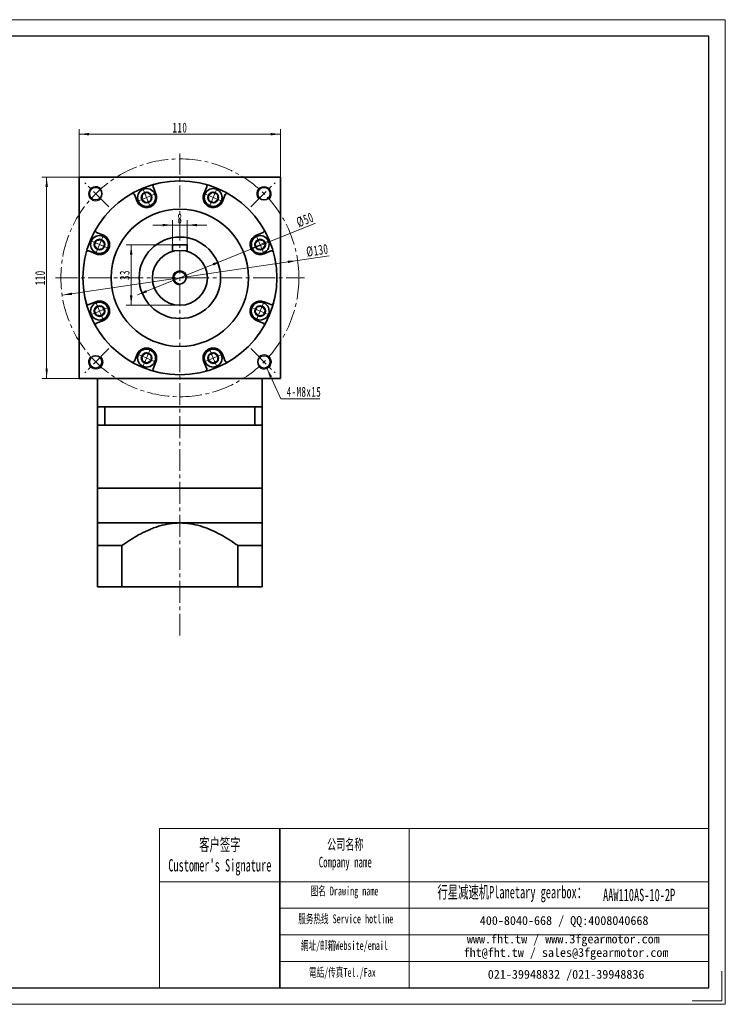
# Model space of a CAD drawing. Header units: millimetres. Extents: x -394 to 367, y -257 to 293.
# Tile 3 of 3: x -18 to 367, y -257 to 281. Entities that reach past the tile are written whole.
import ezdxf

# ---------------------------------------------------------------- set-up
doc = ezdxf.new("R2010")
doc.units = ezdxf.units.MM
doc.set_wipeout_variables(frame=1)
doc.linetypes.add('点画线', pattern=[18, 12, -2, 2, -2])
doc.layers.get('0').update_dxf_attribs({"lineweight": 35})
for name, color, linetype, lineweight in [('7标注层', 4, 'Continuous', 18), ('CDRAFT0', 7, 'Continuous', 35), ('EB0', 7, 'Continuous', 35), ('EB0_1', 7, 'Continuous', 35), ('SLD-0', 7, 'Continuous', 18), ('中心线层', 1, '点画线', 18), ('图框_外框线', 7, 'Continuous', 18), ('尺寸线层', 3, 'Continuous', 18), ('粗实线层', 7, 'Continuous', 35), ('粗实线层_1', 7, 'Continuous', 35)]:
    doc.layers.add(name, color=color, linetype=linetype, lineweight=lineweight)
doc.styles.add('SLDTEXTSTYLE4', font='txt', dxfattribs={"width": 0.611111})
doc.styles.add('标准', font='txt', dxfattribs={"width": 0.667})
doc.dimstyles.new('a4-1-1', dxfattribs={"dimtxt": 3, "dimasz": 3, "dimexe": 1.5, "dimexo": 0, "dimgap": 0.5, "dimtad": 1, "dimdec": 3, "dimdsep": 46, "dimtxsty": '标准', "dimblk": '_CAXARROW', "dimcen": 0, "dimdle": 6, "dimazin": 2, "dimtfac": 0.707107, "dimtdec": 3, "dimtix": 1, "dimtmove": 2, "dimatfit": 3, "dimfxl": 0, "dimfrac": 2, "dimtolj": 1, "dimarcsym": 0})

# ---------------------------------------------------------------- blocks, each defined once
blk = doc.blocks.new('*X14')
at = {"layer": '尺寸线层', "linetype": 'Continuous'}
for points in [[(14.59, 218.39), (19.99, 219.06), (19.99, 217.71)], [(124.59, 218.39), (119.19, 219.06), (119.19, 217.71)]]:
    blk.add_hatch(color=0, dxfattribs=at).paths.add_polyline_path(points, flags=0)
at = {"layer": '尺寸线层', "color": 0, "linetype": 'Continuous'}
for p, q in [((14.59, 194.89), (14.59, 221.09)), ((124.59, 194.89), (124.59, 221.09)), ((14.59, 218.39), (124.59, 218.39))]:
    blk.add_line(p, q, dxfattribs=at)
at = {"layer": '尺寸线层', "color": 0, "insert": (69.59, 221.96), "char_height": 5.4, "width": 14.3527, "attachment_point": 5, "line_spacing_factor": 1.15057, "style": '标准'}
blk.add_mtext('\\T1.1;110', dxfattribs=at)
blk = doc.blocks.new('_CAXARROW')
blk.add_hatch(color=0).paths.add_polyline_path([(0, 0), (-1, 0.125), (-1, -0.125)], flags=0)
blk = doc.blocks.new('*X15')
at = {"layer": '尺寸线层', "linetype": 'Continuous'}
for points in [[(-3.17, 194.89), (-3.84, 189.49), (-2.49, 189.49)], [(-3.17, 84.89), (-3.84, 90.29), (-2.49, 90.29)]]:
    blk.add_hatch(color=0, dxfattribs=at).paths.add_polyline_path(points, flags=0)
at = {"layer": '尺寸线层', "color": 0, "linetype": 'Continuous'}
for p, q in [((14.59, 194.89), (-5.87, 194.89)), ((-3.17, 84.89), (-3.17, 194.89)), ((14.59, 84.89), (-5.87, 84.89))]:
    blk.add_line(p, q, dxfattribs=at)
at = {"layer": '尺寸线层', "color": 0, "insert": (-6.74, 139.89), "char_height": 5.4, "width": 14.3527, "attachment_point": 5, "rotation": 90, "line_spacing_factor": 1.15057, "style": '标准'}
blk.add_mtext('\\T1.1;110', dxfattribs=at)
blk = doc.blocks.new('*X16')
at = {"layer": '尺寸线层', "linetype": 'Continuous'}
for points in [[(133.89, 149.38), (128.65, 147.93), (128.45, 149.26)], [(5.29, 130.39), (10.73, 130.51), (10.53, 131.85)]]:
    blk.add_hatch(color=0, dxfattribs=at).paths.add_polyline_path(points, flags=0)
at = {"layer": '尺寸线层', "color": 0, "linetype": 'Continuous'}
blk.add_line((151.05, 151.92), (5.29, 130.39), dxfattribs=at)
at = {"layer": '尺寸线层', "color": 0, "insert": (144.66, 154.82), "char_height": 5.4, "width": 23.5733, "attachment_point": 5, "rotation": 8.4015, "line_spacing_factor": 1.15057, "style": '标准'}
blk.add_mtext('\\T1.1;%%C130', dxfattribs=at)
blk = doc.blocks.new('*X17')
at = {"layer": '尺寸线层', "linetype": 'Continuous'}
blk.add_hatch(color=0, dxfattribs=at).paths.add_polyline_path([(-8.17, 16.85), (-5.3, 12.23), (-6.53, 11.67)], flags=0)
at = {"layer": '尺寸线层', "color": 0, "linetype": 'Continuous'}
blk.add_line((-8.17, 16.85), (-0.41, 0), dxfattribs=at)
at = {"layer": '尺寸线层', "color": 0}
for p, q in [((-0.41, 0), (0, 0)), ((0, 0), (20.8, 0)), ((0, 0), (0, 0))]:
    blk.add_line(p, q, dxfattribs=at)
at = {"layer": '尺寸线层', "color": 0, "insert": (2.7, 1.08), "char_height": 5.4, "width": 36.2049, "attachment_point": 7, "line_spacing_factor": 1.15057, "style": '标准'}
blk.add_mtext('\\T1.1;4-M8x15', dxfattribs=at)
blk = doc.blocks.new('*X18')
at = {"layer": '中心线层', "linetype": '点画线', "lineweight": 18}
for p, q in [((0, -5.64), (0, 5.64)), ((-5.64, 0), (5.64, 0))]:
    blk.add_line(p, q, dxfattribs=at)
at = {"layer": '粗实线层'}
for p, q in [((-2.89, 0), (-1.44, 2.5)), ((-2.89, 0), (-1.44, -2.5)), ((-1.44, 2.5), (1.44, 2.5)), ((2.89, 0), (1.44, 2.5)), ((2.89, 0), (1.44, 2.5)), ((2.89, 0), (1.44, -2.5)), ((-1.44, -2.5), (1.44, -2.5))]:
    blk.add_line(p, q, dxfattribs=at)
blk.add_circle((0, 0), 2.89, dxfattribs=at)
for start, end in [(0, 180), (180, 360)]:
    blk.add_arc((0, 0), 4.89, start, end, dxfattribs=at)
blk = doc.blocks.new('*X19')
at = {"layer": '尺寸线层', "linetype": 'Continuous'}
for points in [[(92.78, 149.22), (88.02, 146.58), (87.52, 147.83)], [(46.4, 130.55), (51.66, 131.94), (51.15, 133.19)]]:
    blk.add_hatch(color=0, dxfattribs=at).paths.add_polyline_path(points, flags=0)
at = {"layer": '尺寸线层', "color": 0, "linetype": 'Continuous'}
blk.add_line((143.61, 169.69), (46.4, 130.55), dxfattribs=at)
at = {"layer": '尺寸线层', "color": 0, "insert": (137.99, 171.53), "char_height": 5.4, "width": 18.0908, "attachment_point": 5, "rotation": 21.9295, "line_spacing_factor": 1.15057, "style": '标准'}
blk.add_mtext('\\T1.1;%%C50', dxfattribs=at)
blk = doc.blocks.new('*X34')
at = {"layer": '尺寸线层', "linetype": 'Continuous'}
for points in [[(65.59, 168.7), (60.19, 168.02), (60.19, 169.37)], [(73.59, 168.7), (78.99, 168.02), (78.99, 169.37)]]:
    blk.add_hatch(color=0, dxfattribs=at).paths.add_polyline_path(points, flags=0)
at = {"layer": '尺寸线层', "color": 0, "linetype": 'Continuous'}
for p, q in [((84.39, 168.7), (54.79, 168.7)), ((65.59, 157.89), (65.59, 171.4)), ((73.59, 157.89), (73.59, 171.4))]:
    blk.add_line(p, q, dxfattribs=at)
at = {"layer": '尺寸线层', "color": 0, "insert": (69.59, 172.27), "char_height": 5.4, "width": 10.8, "attachment_point": 5, "line_spacing_factor": 1.15057, "style": '标准'}
blk.add_mtext('\\T1.1;8', dxfattribs=at)
blk = doc.blocks.new('*X35')
at = {"layer": '尺寸线层', "linetype": 'Continuous'}
for points in [[(43.01, 157.89), (43.68, 152.49), (42.33, 152.49)], [(43.01, 124.89), (43.68, 130.29), (42.33, 130.29)]]:
    blk.add_hatch(color=0, dxfattribs=at).paths.add_polyline_path(points, flags=0)
at = {"layer": '尺寸线层', "color": 0, "linetype": 'Continuous'}
for p, q in [((65.59, 157.89), (40.31, 157.89)), ((43.01, 157.89), (43.01, 124.89)), ((69.59, 124.89), (40.31, 124.89))]:
    blk.add_line(p, q, dxfattribs=at)
at = {"layer": '尺寸线层', "color": 0, "insert": (39.44, 141.39), "char_height": 5.4, "width": 10.8, "attachment_point": 5, "rotation": 90, "line_spacing_factor": 1.15057, "style": '标准'}
blk.add_mtext('\\T1.1;33', dxfattribs=at)

msp = doc.modelspace()

# ---------------------------------------------------------------- linework, layer by layer
msp.add_line((124.1336, -161.1815), (124.1336, -248.1787))
at = {"layer": '7标注层', "color": 0}
msp.add_line((58.5078, -161.1815), (58.5078, -248.1638), dxfattribs=at)
at = {"layer": 'CDRAFT0', "color": 7}
for points in [[(37.9681, -6.4462), (38.2399, -6.2536), (38.5124, -6.062), (41.8464, -3.7393), (44.9893, -1.7602), (49.9042, 0.8355), (51.5764, 1.6377), (54.1504, 2.7187), (55.0194, 3.0585), (56.7826, 3.6913), (57.677, 3.9841), (62.1594, 5.2985), (65.824, 5.8854), (69.5881, 5.8854)], [(101.2081, -6.4462), (100.9364, -6.2536), (100.6639, -6.062), (97.3299, -3.7393), (94.187, -1.7602), (89.2721, 0.8355), (87.5999, 1.6377), (85.0259, 2.7187), (84.1569, 3.0585), (82.3936, 3.6913), (81.4993, 3.9841), (77.0169, 5.2985), (73.3523, 5.8854), (69.5881, 5.8854)]]:
    msp.add_open_spline(points, degree=3, knots=[0, 0, 0, 0, 0.99690397, 0.99690397, 12.15872641, 12.15872641, 17.73963764, 17.73963764, 20.53009325, 20.53009325, 23.32054886, 23.32054886, 34.48237131, 34.48237131, 34.48237131, 34.48237131], dxfattribs=at)
at = {"layer": 'EB0'}
for p, q in [((114.5881, 69.3854), (24.5881, 69.3854)), ((24.5881, 69.3854), (24.5881, 59.3854)), ((28.5881, 69.3854), (28.5881, 59.3854)), ((110.5881, 69.3854), (110.5881, 59.3854)), ((114.5881, 69.3854), (114.5881, 59.3854)), ((24.5881, 59.3854), (24.5881, 24.8854)), ((114.5881, 59.3854), (24.5881, 59.3854)), ((114.5881, 59.3854), (114.5881, 24.8854)), ((114.5881, 24.8854), (24.5881, 24.8854)), ((114.5881, 24.8854), (24.5881, 24.8854))]:
    msp.add_line(p, q, dxfattribs=at)
at = {"layer": 'EB0_1'}
for p, q in [((114.5881, 24.8854), (24.5881, 24.8854)), ((24.5881, 24.8854), (24.5881, -29.115)), ((114.5881, 24.8854), (114.5881, -29.115)), ((37.9681, -6.4462), (37.9681, -29.115)), ((101.2081, -6.4462), (101.2081, -29.115)), ((114.5881, -29.115), (24.5881, -29.115))]:
    msp.add_line(p, q, dxfattribs=at)
at = {"layer": '中心线层'}
for p, q in [((69.5881, -55.7023), (69.5881, 207.8854)), ((30.8681, 178.6054), (17.592, 191.8815)), ((108.3082, 178.6054), (121.5843, 191.8815)), ((108.3082, 178.6054), (121.5843, 191.8815)), ((1.5881, 139.8854), (137.5881, 139.8854)), ((30.8681, 101.1654), (17.592, 87.8892)), ((30.8681, 101.1654), (17.592, 87.8892)), ((108.3082, 101.1654), (121.5843, 87.8892)), ((108.3082, 101.1654), (121.5843, 87.8892))]:
    msp.add_line(p, q, dxfattribs=at)
msp.add_circle((69.5881, 139.8854), 65, dxfattribs=at)
at = {"layer": '图框_外框线'}
for p, q in [((58.5078, -161.1815), (124.1336, -161.1815)), ((124.1336, -161.1815), (124.1336, -248.1638)), ((124.1336, -161.1815), (358.4366, -161.1815)), ((194.841, -161.1815), (194.841, -248.1638)), ((58.5078, -190.2076), (124.1336, -190.2076)), ((124.1336, -190.2076), (358.4366, -190.2076)), ((124.1336, -204.7206), (358.4366, -204.7206)), ((124.1336, -219.2336), (358.4366, -219.2336)), ((124.1336, -233.7467), (358.4366, -233.7467))]:
    msp.add_line(p, q, dxfattribs=at)
at = {"layer": '图框_外框线', "color": 3}
msp.add_lwpolyline([(-393.5954, -257.2245), (367.4972, -257.2245), (367.4972, 280.9768), (-393.5954, 280.9768)], close=True, dxfattribs=at)
at = {"layer": '图框_外框线', "color": 3, "lineweight": 25}
msp.add_lwpolyline([(-348.2923, -248.1638), (358.4366, -248.1638), (358.4366, 271.9162), (-348.2923, 271.9162)], close=True, dxfattribs=at)
at = {"layer": '图框_外框线', "color": 3}
msp.add_lwpolyline([(365.6851, -239.1032), (365.6851, -255.4123), (349.376, -255.4123)], dxfattribs=at)
at = {"layer": '粗实线层'}
for p, q in [((14.5881, 84.8854), (14.5881, 194.8854)), ((14.5881, 194.8854), (124.5881, 194.8854)), ((124.5881, 194.8854), (124.5881, 84.8854)), ((56.492, 185.8744), (54.926, 189.6551)), ((82.6843, 185.8744), (84.2503, 189.6551)), ((46.3293, 181.6649), (44.7633, 185.4456)), ((92.8469, 181.6649), (94.4129, 185.4456)), ((27.8086, 163.1442), (24.028, 164.7102)), ((111.3677, 163.1442), (115.1483, 164.7102)), ((73.5881, 157.8854), (65.5881, 157.8854)), ((65.5881, 157.8854), (65.5881, 154.3422)), ((73.5881, 157.8854), (73.5881, 154.3422)), ((23.5991, 152.9815), (19.8185, 154.5475)), ((115.5772, 152.9815), (119.3578, 154.5475)), ((23.5991, 126.7893), (19.8185, 125.2233)), ((115.5772, 126.7893), (119.3578, 125.2233)), ((27.8086, 116.6266), (24.028, 115.0606)), ((111.3677, 116.6266), (115.1483, 115.0606)), ((46.3293, 98.1059), (44.7633, 94.3252)), ((92.8469, 98.1059), (94.4129, 94.3252)), ((56.492, 93.8964), (54.926, 90.1157)), ((82.6843, 93.8964), (84.2503, 90.1157)), ((124.5881, 84.8854), (14.5881, 84.8854)), ((24.5881, 69.3854), (24.5881, 84.8854)), ((114.5881, 69.3854), (114.5881, 84.8854)), ((24.5881, 5.8854), (114.5881, 5.8854))]:
    msp.add_line(p, q, dxfattribs=at)
for centre, radius in [((69.5881, 139.8854), 53), ((23.6262, 185.8473), 3.4), ((115.5501, 185.8473), 3.4), ((115.5501, 185.8473), 3.4), ((69.5881, 139.8854), 37.5), ((69.5881, 139.8854), 22.25), ((69.5881, 139.8854), 15), ((69.5881, 139.8854), 3.4), ((23.6262, 93.9235), 3.4), ((23.6262, 93.9235), 3.4), ((115.5501, 93.9235), 3.4), ((115.5501, 93.9235), 3.4)]:
    msp.add_circle(centre, radius, dxfattribs=at)
at = {"layer": '粗实线层', "lineweight": 18}
for centre, start, end in [((23.6262, 185.8473), 43.236775, 315), ((115.5501, 185.8473), 313.236775, 225), ((115.5501, 185.8473), 313.236775, 225), ((69.5881, 139.8854), 0, 270), ((115.5501, 93.9235), 223.236775, 135), ((115.5501, 93.9235), 223.236775, 135), ((23.6262, 93.9235), 133.236775, 45), ((23.6262, 93.9235), 133.236775, 45)]:
    msp.add_arc(centre, 4, start, end, dxfattribs=at)
at = {"layer": '粗实线层'}
for centre, radius, start, end in [((55.8499, 190.0378), 1, 105.319165, 202.500034), ((83.3264, 190.0378), 1, 337.499966, 74.680835), ((43.8395, 185.0629), 1, 22.499966, 119.680835), ((51.4107, 183.7697), 5.5, 202.5, 22.5), ((87.7656, 183.7697), 5.5, 157.5, 337.5), ((95.3368, 185.0629), 1, 60.319165, 157.500034), ((24.4107, 165.6341), 1, 150.319165, 247.500034), ((25.7039, 158.0629), 5.5, 247.5, 67.5), ((113.4724, 158.0629), 5.5, 112.5, 292.5), ((114.7656, 165.6341), 1, 292.499966, 29.680835), ((19.4358, 153.6236), 1, 67.499966, 164.680835), ((119.7405, 153.6236), 1, 15.319165, 112.500034), ((19.4358, 126.1471), 1, 195.319165, 292.500034), ((25.7039, 121.7079), 5.5, 292.5, 112.5), ((113.4724, 121.7079), 5.5, 67.5, 247.5), ((119.7405, 126.1471), 1, 247.499966, 344.680835), ((24.4107, 114.1367), 1, 112.499966, 209.680835), ((114.7656, 114.1367), 1, 330.319165, 67.500034), ((51.4107, 96.0011), 5.5, 337.5, 157.5), ((87.7656, 96.0011), 5.5, 22.5, 202.5), ((43.8395, 94.7079), 1, 240.319165, 337.500034), ((95.3368, 94.7079), 1, 202.499966, 299.680835), ((55.8499, 89.733), 1, 157.499966, 254.680835), ((83.3264, 89.733), 1, 285.319165, 22.500034)]:
    msp.add_arc(centre, radius, start, end, dxfattribs=at)
at = {"layer": '粗实线层_1'}
for p, q in [((37.9681, -6.4462), (24.5881, -6.4462)), ((101.2081, -6.4462), (114.5881, -6.4462))]:
    msp.add_line(p, q, dxfattribs=at)

# ---------------------------------------------------------------- block references
at = {"layer": '尺寸线层'}
msp.add_blockref('*X17', (125.223, 73.7154), dxfattribs=at)
at = {"layer": '粗实线层'}
for p, rotation in [((51.4107, 183.7697), 22.5), ((25.7039, 158.0629), 67.50000000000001), ((25.7039, 121.7079), 112.5), ((113.4724, 121.7079), 247.5000000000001), ((87.7656, 96.0011), 202.5)]:
    msp.add_blockref('*X18', p, dxfattribs=dict(at, rotation=rotation))

# ---------------------------------------------------------------- texts
at = {"layer": 'SLD-0', "color": 1, "attachment_point": 2, "style": 'SLDTEXTSTYLE4'}
for s, insert, char_height, width in [("{\\fSimSun|b1|i0|c134|p2;客户签字\\PCustomer's Signature}", (91.4338, -166.5514), 6.772751, 84.25372), ('{\\fSimSun|b1|i0|c134|p2;公司名称\\PCompany name}', (159.9358, -166.911), 5.805215, 75.15941), ('{\\fSimSun|b1|i0|c134|p2;图名 Drawing name}', (159.539, -192.8828), 4.837679, 61.867553), ('{\\fSimSun|b1|i0|c134|p2;  \\H1.1667x;行星减速机Planetary gearbox\\fSimSun|b0|i0|c134|p2;：}', (248.7246, -192.5097), 5.805215, 91.302334), ('AAW110AS-10-2P', (320.4455, -194.051), 6.772751, 49.288559), ('{\\fSimSun|b1|i0|c134|p2;服务热线 Service hotline}', (160.225, -208.0948), 4.837679, 68.926397), ('{\\fSimSun|b1|i0|c134|p2;網址/邮箱Website/email}', (159.4717, -222.67), 4.837679, 71.745892), ('{\\fSimSun|b1|i0|c134|p2;電話/传真Tel./Fax}', (158.3878, -237.3588), 4.837679, 72.608785)]:
    msp.add_mtext(s, dxfattribs=dict(at, insert=insert, char_height=char_height, width=width))
at = {"layer": 'SLD-0', "color": 1, "char_height": 4.837679, "attachment_point": 2}
for s, insert, width in [('{\\fSimSun|b1|i0|c134|p2;400-8040-668 / QQ:4008040668}', (279.4756, -209.0192), 140.851011), ('{\\fSimSun|b1|i0|c134|p2;www.fht.tw / www.3fgearmotor.com }', (279.0295, -219.0954), 141.00957), ('{\\fSimSun|b1|i0|c134|p2;fht@fht.tw / sales@3fgearmotor.com }', (280.5039, -226.4619), 141.00957), ('{\\fSimSun|b1|i0|c134|p2;021-39948832 /021-39948836 }', (280.5544, -238.4165), 107.671474)]:
    msp.add_mtext(s, dxfattribs=dict(at, insert=insert, width=width))

# ---------------------------------------------------------------- dimensions: what is measured, and where the dimension line sits
at = {"layer": '尺寸线层'}
for base, p1, p2, picture, middle in [((124.5881, 218.385), (14.5881, 194.8854), (124.5881, 194.8854), '*X14', (69.5881, 221.9558)), ((65.5881, 168.6999), (73.5881, 157.8854), (65.5881, 157.8854), '*X34', (69.5881, 172.2707))]:
    dim = msp.add_linear_dim(base=base, p1=p1, p2=p2, dimstyle='a4-1-1', override={"dimsah": 1, "dimtfill": 1, "dimtzin": 8}, dxfattribs=at)
    dim.commit()
    dim.dimension.update_dxf_attribs({"geometry": picture, "text_midpoint": middle, "dimtype": 160})
for base, p1, p2, angle, picture, middle in [((-3.1681, 194.8854), (14.5881, 84.8854), (14.5881, 194.8854), 90, '*X15', (-6.7389, 139.8854)), ((43.0083, 124.8854), (65.5881, 157.8854), (69.5881, 124.8854), 270, '*X35', (39.4375, 141.3854))]:
    dim = msp.add_linear_dim(base=base, p1=p1, p2=p2, angle=angle, dimstyle='a4-1-1', override={"dimsah": 1, "dimtfill": 1, "dimtzin": 8}, dxfattribs=at)
    dim.commit()
    dim.dimension.update_dxf_attribs({"geometry": picture, "text_midpoint": middle, "dimtype": 160})
dim = msp.add_diameter_dim_2p(p1=(5.2857, 130.3883), p2=(133.8906, 149.3824), dimstyle='a4-1-1', override={"dimpost": '%%C<>', "dimsah": 1, "dimtfill": 1, "dimtzin": 8}, dxfattribs=at)
dim.commit()
dim.dimension.update_dxf_attribs({"geometry": '*X16', "text_midpoint": (145.2201, 151.0557), "dimtype": 163})

# ---------------------------------------------------------------- next in the draw order: wipeouts: each hides what was drawn before it
for points in [[(92.2834, 181.8983), (92.5333, 182.6828), (92.5333, 182.6828), (92.6479, 184.0449), (92.3809, 185.3855), (91.7534, 186.5998), (90.8143, 187.593), (89.6369, 188.2874), (89.6369, 188.2874), (88.3134, 188.6289), (86.947, 188.5907), (85.6446, 188.1758), (84.508, 187.4166), (83.6258, 186.3724), (83.6258, 186.3724), (83.2478, 185.641), (83.2478, 185.641), (82.9174, 184.4079), (82.9174, 183.1314), (83.2478, 181.8983), (83.8861, 180.7928), (84.7888, 179.8902), (85.8943, 179.2519), (85.8943, 179.2519), (87.3819, 178.8947), (88.9072, 179.0148), (90.3206, 179.6003), (91.484, 180.5939)], [(115.3437, 153.5451), (116.0752, 153.9231), (116.0752, 153.9231), (117.1193, 154.8052), (117.8785, 155.9419), (118.2934, 157.2443), (118.3316, 158.6106), (117.9902, 159.9342), (117.9902, 159.9342), (117.2957, 161.1115), (116.3026, 162.0506), (115.0882, 162.6782), (113.7477, 162.9451), (112.3856, 162.8305), (112.3856, 162.8305), (111.6011, 162.5806), (111.6011, 162.5806), (110.4956, 161.9424), (109.5929, 161.0397), (108.9547, 159.9342), (108.6243, 158.7011), (108.6243, 157.4246), (108.9547, 156.1915), (108.9547, 156.1915), (109.754, 154.8871), (110.9174, 153.8934), (112.3309, 153.308), (113.8561, 153.1879)], [(46.8929, 97.8724), (46.643, 97.088), (46.643, 97.088), (46.5284, 95.7259), (46.7954, 94.3853), (47.4229, 93.171), (48.362, 92.1778), (49.5394, 91.4833), (49.5394, 91.4833), (50.8629, 91.1419), (52.2293, 91.1801), (53.5317, 91.595), (54.6683, 92.3542), (55.5505, 93.3984), (55.5505, 93.3984), (55.9285, 94.1298), (55.9285, 94.1298), (56.2588, 95.3628), (56.2588, 96.6394), (55.9285, 97.8724), (55.2902, 98.978), (54.3875, 99.8806), (53.282, 100.5189), (53.282, 100.5189), (51.7943, 100.876), (50.2691, 100.756), (48.8557, 100.1705), (47.6923, 99.1769)]]:
    msp.add_wipeout(points).dxf.layer = '粗实线层'

# ---------------------------------------------------------------- next in the draw order: block references
at = {"layer": '粗实线层'}
for p, rotation in [((87.7656, 183.7697), 337.5000000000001), ((113.4724, 158.0629), 292.5000000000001), ((51.4107, 96.0011), 157.5000000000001)]:
    msp.add_blockref('*X18', p, dxfattribs=dict(at, rotation=rotation))

# ---------------------------------------------------------------- next in the draw order: dimensions: what is measured, and where the dimension line sits
at = {"layer": '尺寸线层'}
dim = msp.add_diameter_dim_2p(p1=(46.397, 130.5488), p2=(92.7793, 149.222), dimstyle='a4-1-1', override={"dimpost": '%%C<>', "dimsah": 1, "dimtfill": 1, "dimtzin": 8}, dxfattribs=at)
dim.commit()
dim.dimension.update_dxf_attribs({"geometry": '*X19', "text_midpoint": (139.4132, 167.9966), "dimtype": 163})

doc.saveas('drawing.dxf')
